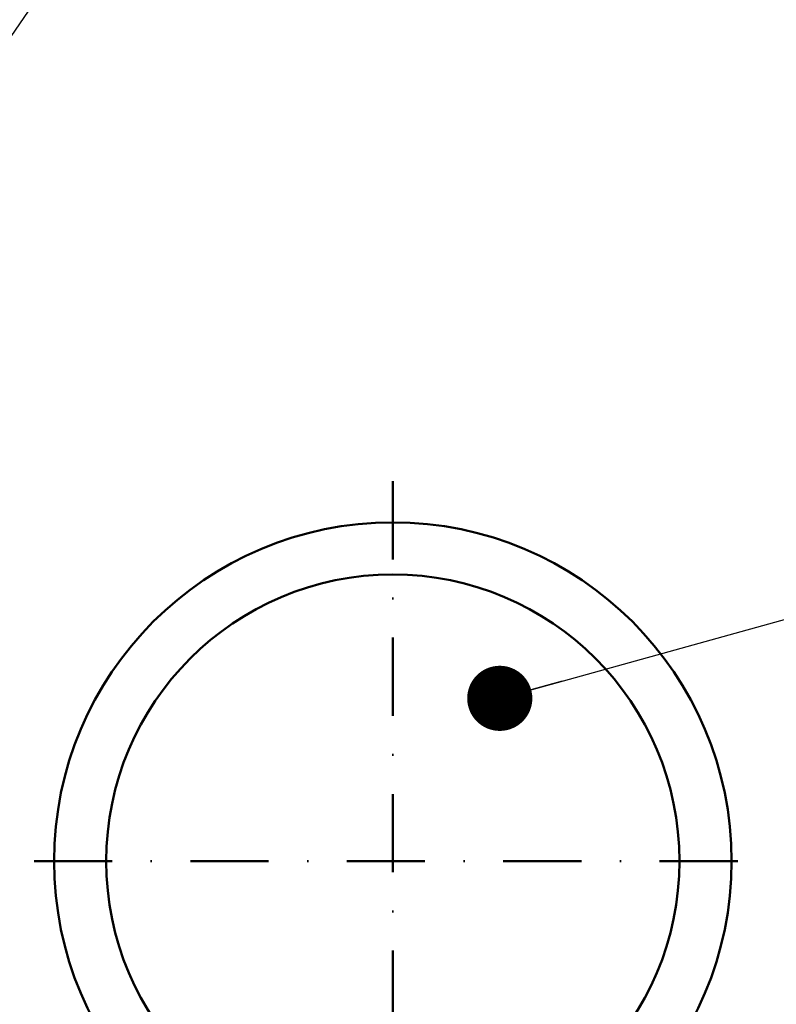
# Model space of a CAD drawing. Header units: millimetres. Extents: x -41881 to 54113, y -9946 to 101810.
# Tile 78 of 105: x -4187 to -2735, y 56911 to 58799. Entities that reach past the tile are written whole.
import ezdxf

# ---------------------------------------------------------------- set-up
doc = ezdxf.new("R2010")
doc.units = ezdxf.units.MM
doc.linetypes.add('DASHDOT', pattern=[1, 0.5, -0.25, 0, -0.25])
doc.layers.add('UT-kotle', color=1, linetype='Continuous', lineweight=50)
doc.layers.add('UT-texty_stredni', color=7, linetype='Continuous', lineweight=25)
doc.styles.get("Standard").update_dxf_attribs({"font": 'ic-simplex.shx', "width": 0.8})
doc.dimstyles.new('CADKON', dxfattribs={"dimscale": 50, "dimtxt": 2.5, "dimasz": 2.5, "dimexe": 1.8, "dimexo": 0, "dimgap": 0.6, "dimtad": 1, "dimrnd": 10, "dimtxsty": 'Standard', "dimblk1": 'OBLIQUE', "dimblk2": 'OBLIQUE', "dimsah": 1, "dimcen": 2.5, "dimadec": 1, "dimazin": 2, "dimtfac": 1, "dimtdec": 4, "dimtix": 1, "dimtmove": 2, "dimatfit": 3, "dimldrblk": 'OPEN30', "dimfxl": 5, "dimtfill": 1, "dimtolj": 1, "dimarcsym": 0})

# ---------------------------------------------------------------- blocks, each defined once
blk = doc.blocks.new('_OBLIQUE')
at = {"color": 0, "linetype": 'ByBlock'}
blk.add_line((-0.5, -0.5), (0.5, 0.5), dxfattribs=at)

msp = doc.modelspace()

# ---------------------------------------------------------------- linework, layer by layer
at = {"layer": 'UT-kotle', "color": 2, "linetype": 'DASHDOT', "ltscale": 300}
for points in [[(-3470.63, 57914), (-3470.63, 56456)], [(-4159.13, 57185), (-2782.13, 57185)]]:
    msp.add_lwpolyline(points, dxfattribs=at)
at = {"layer": 'UT-kotle', "ltscale": 10}
msp.add_circle((-3470.63, 57185), 650, dxfattribs=at)
at = {"layer": 'UT-kotle', "color": 5, "ltscale": 10}
msp.add_circle((-3470.63, 57185), 550, dxfattribs=at)

# ---------------------------------------------------------------- leaders
at = {"layer": 'UT-texty_stredni', "ltscale": 10}
for points in [[(-5911.025, 57437.424), (-1538.896, 62660.192)], [(-5110.697, 57441.347), (-1538.896, 62660.192)], [(-3265.466, 57497.441), (373.698, 58505.721)]]:
    msp.add_leader(points, dimstyle='CADKON', override={"dimscale": 1, "dimasz": 125, "dimtih": 0, "dimtoh": 0, "dimrnd": 0, "dimclrd": 0, "dimtix": 0, "dimtofl": 0, "dimldrblk": 'Dot'}, dxfattribs=at)

doc.saveas('drawing.dxf')
